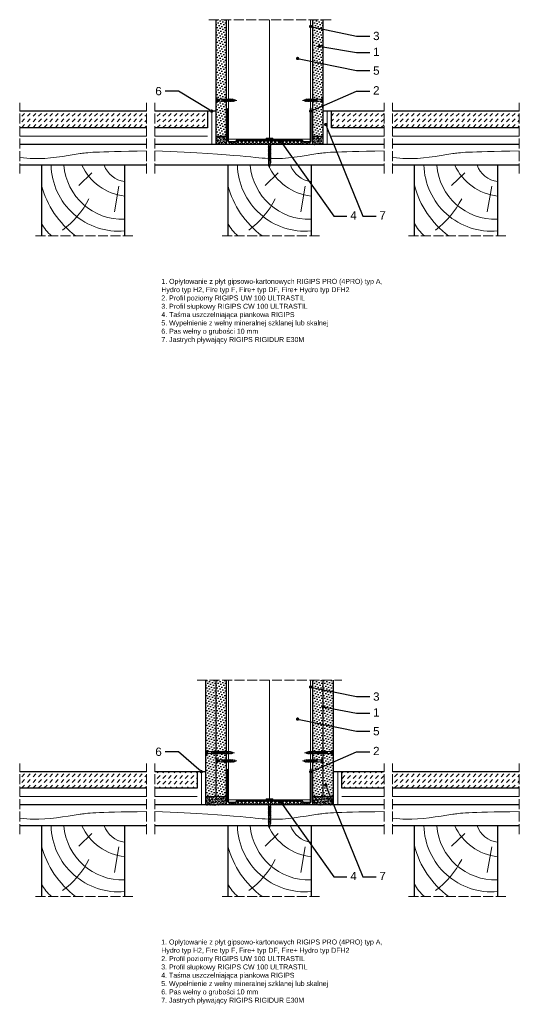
# Model space of a CAD drawing. Header units: millimetres. Extents: x 1324 to 4069, y 379 to 1564.
# Tile 3 of 3: x 3468 to 4069, y 379 to 1564. Entities that reach past the tile are written whole.
import ezdxf
from ezdxf import colors
from ezdxf.entities.mleader import LeaderData, LeaderLine
from ezdxf.math import Vec2, Vec3

# ---------------------------------------------------------------- set-up
doc = ezdxf.new("R2010")
doc.units = ezdxf.units.MM
doc.linetypes.add('ACAD_ISO02W100', pattern=[15, 12, -3])
for name, color, linetype, lineweight in [('_ISOVER WELNA', 7, 'BATTING', 9), ('_RIGIPS AKCESORIA', 7, 'Continuous', 18), ('_RIGIPS G-K', 7, 'Continuous', 25), ('_RIGIPS PROFIL', 7, 'Continuous', 18), ('KRESKOWANIE', 7, 'Continuous', 9), ('OPISY', 7, 'Continuous', 9), ('PRZERYWANA', 7, 'ACAD_ISO02W100', 9)]:
    doc.layers.add(name, color=color, linetype=linetype, lineweight=lineweight)
doc.styles.get("Standard").update_dxf_attribs({"font": 'arial.ttf'})
doc.linetypes.add('BATTING', pattern='A,0.00254,-2.54,[134,ltypeshp.shx,S=2.54,R=0,X=-2.54,Y=0],-5.08,[134,ltypeshp.shx,S=2.54,R=180,X=2.54,Y=0],-2.54', length=10.16254)

# ---------------------------------------------------------------- blocks, each defined once
blk = doc.blocks.new('UW 100 ULTRASTIL')
h = blk.add_hatch()
h.set_pattern_fill('ANSI31', color=256, scale=0.5, style=0)
h.paths.add_polyline_path([(166.8, 2.3), (89.1, 2.3, 0.286951), (88.2, 1.8), (87.9, 1.1, -0.286951), (87, 0.5), (78.8, 0.5, -0.414214), (78.5, 0.8), (78.5, 40), (78, 40), (78, 0.8, 0.414214), (78.8, 0), (87.4, 0, 0.286951), (88.3, 0.6), (88.6, 1.2, -0.286951), (89.5, 1.8), (166.5, 1.8, -0.286951), (167.4, 1.2), (167.7, 0.6, 0.286951), (168.6, 0), (177.2, 0, 0.414214), (178, 0.8), (178, 40), (177.4, 40), (177.4, 0.8, -0.414214), (177.2, 0.5), (168.9, 0.5, -0.286951), (168, 1.1), (167.7, 1.8, 0.286951)])
for p, q in [((78, 0.8), (78, 40)), ((78, 40), (78.5, 40)), ((78.5, 0.8), (78.5, 40)), ((177.4, 0.8), (177.4, 40)), ((178, 40), (177.4, 40)), ((178, 0.8), (178, 40)), ((78.8, 0.5), (87, 0.5)), ((78.8, 0), (87.4, 0)), ((87.9, 1.1), (88.2, 1.8)), ((88.3, 0.6), (88.6, 1.2)), ((89.1, 2.3), (166.8, 2.3)), ((89.5, 1.8), (166.5, 1.8)), ((167.7, 0.6), (167.4, 1.2)), ((168, 1.1), (167.7, 1.8)), ((168.6, 0), (177.2, 0)), ((168.9, 0.5), (177.2, 0.5))]:
    blk.add_line(p, q)
for centre, radius, start, end in [((78.8, 0.8), 0.8, 180, 270), ((78.8, 0.8), 0.25, 180, 270), ((87, 1.6), 1, 270, 334.0435), ((87.4, 1), 1, 270, 334.0435), ((89.1, 1.3), 1, 90, 154.0435), ((89.5, 0.8), 1, 90, 154.0435), ((166.5, 0.8), 1, 25.9565, 90), ((166.8, 1.3), 1, 25.9565, 90), ((168.6, 1), 1, 205.9565, 270), ((168.9, 1.6), 1, 205.9565, 270), ((177.2, 0.8), 0.8, 270, 0), ((177.2, 0.8), 0.25, 270, 0)]:
    blk.add_arc(centre, radius, start, end)
blk = doc.blocks.new('TN 25')
at = {"layer": '_RIGIPS AKCESORIA'}
for p, q in [((0, -0.8), (0, 7.2)), ((0, 7.2), (0.5, 7.2)), ((0.5, 4.8), (0, 4.8)), ((0, 3.5), (1.8, 3.5)), ((0, 2.8), (1.8, 2.8)), ((0.5, 1.6), (0, 1.6)), ((0.5, 7.2), (0.5, 4.8)), ((0.5, -0.8), (0.5, 1.6)), ((1.8, 3.5), (1.8, 4.2)), ((1.8, 2.8), (1.8, 2.2)), ((3, 4.5), (8.5, 4.5)), ((7.5, 2), (3.5, 2)), ((7.1, 4.5), (7.1, 3.2)), ((8, 2), (7.1, 4.5)), ((7.1, 3.2), (7.6, 1.5)), ((7.6, 1.5), (8, 2)), ((9.4, 2), (8, 2)), ((8.5, 4.5), (8.8, 5)), ((9.6, 1.5), (8.5, 4.5)), ((8.8, 5), (9.9, 2)), ((9, 4.5), (10.1, 4.5)), ((9.9, 2), (9.6, 1.5)), ((11, 2), (9.9, 2)), ((10.1, 4.5), (10.4, 5)), ((11.2, 1.5), (10.1, 4.5)), ((10.4, 5), (11.6, 2)), ((10.6, 4.5), (11.7, 4.5)), ((11.6, 2), (11.2, 1.5)), ((12.6, 2), (11.6, 2)), ((11.7, 4.5), (12, 5)), ((12.8, 1.5), (11.7, 4.5)), ((12, 5), (13.1, 2)), ((12.2, 4.5), (13.2, 4.5)), ((13.1, 2), (12.8, 1.5)), ((14.1, 2), (13.1, 2)), ((13.2, 4.5), (13.5, 5)), ((14.3, 1.5), (13.2, 4.5)), ((13.5, 5), (14.7, 2)), ((13.7, 4.5), (14.8, 4.5)), ((14.7, 2), (14.3, 1.5)), ((15.7, 2), (14.7, 2)), ((14.8, 4.5), (15.1, 5)), ((15.9, 1.5), (14.8, 4.5)), ((15.1, 5), (16.3, 2)), ((15.3, 4.5), (16.4, 4.5)), ((16.3, 2), (15.9, 1.5)), ((17.4, 2), (16.3, 2)), ((16.4, 4.5), (16.7, 5)), ((17.6, 1.5), (16.4, 4.5)), ((16.7, 5), (17.9, 2)), ((16.9, 4.5), (18, 4.5)), ((17.9, 2), (17.6, 1.5)), ((18.9, 2), (17.9, 2)), ((18, 4.5), (18.3, 5)), ((19.1, 1.5), (18, 4.5)), ((18.3, 5), (19.5, 2)), ((18.5, 4.5), (19.7, 4.5)), ((19.5, 2), (19.1, 1.5)), ((19.5, 2), (20.6, 2)), ((19.7, 4.5), (20, 5)), ((20.8, 1.5), (19.7, 4.5)), ((20, 5), (21.1, 2)), ((20.2, 4.5), (20.7, 4.5)), ((20.7, 4.5), (22.3, 4)), ((21.1, 2), (20.8, 1.5)), ((21.1, 2), (21.8, 2.1)), ((21.8, 1.8), (21.7, 3.3)), ((21.7, 3.3), (22.1, 2.4)), ((22.1, 2.4), (21.8, 1.8)), ((22.7, 2.4), (22.1, 2.4)), ((22.3, 4), (22.6, 4.4)), ((22.7, 2.4), (22.3, 4)), ((22.6, 4.4), (23, 2.7)), ((22.7, 3.8), (25, 3.2)), ((23, 2.7), (22.7, 2.4)), ((25, 3.2), (23, 2.7)), ((0, -0.8), (0.5, -0.8))]:
    blk.add_line(p, q, dxfattribs=at)
for centre, major_axis, ratio, start_param, end_param in [((3.1, 7.7), (0.17, 3.2), 0.826134, 1.773653, 3.180586), ((0, 0.9), (0, 3.93), 0.848176, -0.720942, -0.151112), ((3.4, -1.6), (0.28, 3.57), 0.832181, 0.035984, 1.430787), ((-2.7, 15.9), (0, 14.8), 0.848176, 3.399396, 3.475072), ((0.6, 4.6), (0, 2.81), 0.848176, 3.475072, 3.862535), ((1.7, 3.2), (0, 0.895), 0.848176, -1.552777, -0.720942), ((1.7, 3.2), (0, 0.895), 0.848176, 3.862535, 4.730408)]:
    blk.add_ellipse(centre, major_axis=major_axis, ratio=ratio, start_param=start_param, end_param=end_param, dxfattribs=at)
blk = doc.blocks.new('TN 35')
at = {"layer": '_RIGIPS AKCESORIA'}
for p, q in [((0, -0.8), (0, 7.2)), ((0, 7.2), (0.5, 7.2)), ((0.5, 4.8), (0, 4.8)), ((0, 3.5), (1.8, 3.5)), ((0, 2.8), (1.8, 2.8)), ((0.5, 1.6), (0, 1.6)), ((0.5, 7.2), (0.5, 4.8)), ((0.5, -0.8), (0.5, 1.6)), ((1.8, 3.5), (1.8, 4.2)), ((1.8, 2.8), (1.8, 2.2)), ((3, 4.5), (8.5, 4.5)), ((7.5, 2), (3.5, 2)), ((7.1, 4.5), (7.1, 3.2)), ((8, 2), (7.1, 4.5)), ((7.1, 3.2), (7.6, 1.5)), ((7.6, 1.5), (8, 2)), ((9.4, 2), (8, 2)), ((8.5, 4.5), (8.8, 5)), ((9.6, 1.5), (8.5, 4.5)), ((8.8, 5), (9.9, 2)), ((9, 4.5), (10.1, 4.5)), ((9.9, 2), (9.6, 1.5)), ((11, 2), (9.9, 2)), ((10.1, 4.5), (10.4, 5)), ((11.2, 1.5), (10.1, 4.5)), ((10.4, 5), (11.6, 2)), ((10.6, 4.5), (11.7, 4.5)), ((11.6, 2), (11.2, 1.5)), ((12.6, 2), (11.6, 2)), ((11.7, 4.5), (12, 5)), ((12.8, 1.5), (11.7, 4.5)), ((12, 5), (13.1, 2)), ((12.2, 4.5), (13.2, 4.5)), ((13.1, 2), (12.8, 1.5)), ((14.1, 2), (13.1, 2)), ((13.2, 4.5), (13.5, 5)), ((14.3, 1.5), (13.2, 4.5)), ((13.5, 5), (14.7, 2)), ((13.7, 4.5), (14.8, 4.5)), ((14.7, 2), (14.3, 1.5)), ((15.7, 2), (14.7, 2)), ((14.8, 4.5), (15.1, 5)), ((15.9, 1.5), (14.8, 4.5)), ((15.1, 5), (16.3, 2)), ((15.3, 4.5), (16.4, 4.5)), ((16.3, 2), (15.9, 1.5)), ((17.4, 2), (16.3, 2)), ((16.4, 4.5), (16.7, 5)), ((17.6, 1.5), (16.4, 4.5)), ((16.7, 5), (17.9, 2)), ((16.9, 4.5), (18, 4.5)), ((17.9, 2), (17.6, 1.5)), ((18.9, 2), (17.8, 2)), ((18, 4.5), (18.3, 5)), ((19.1, 1.5), (18, 4.5)), ((18.3, 5), (19.5, 2)), ((18.5, 4.5), (19.6, 4.5)), ((19.5, 2), (19.1, 1.5)), ((20.5, 2), (19.4, 2)), ((19.6, 4.5), (19.9, 5)), ((20.7, 1.5), (19.6, 4.5)), ((19.9, 5), (21, 2)), ((20.1, 4.5), (21.1, 4.5)), ((21, 2), (20.7, 1.5)), ((22.1, 2), (21, 2)), ((21.1, 4.5), (21.5, 5)), ((22.3, 1.5), (21.1, 4.5)), ((21.5, 5), (22.6, 2)), ((21.7, 4.5), (22.7, 4.5)), ((22.6, 2), (22.3, 1.5)), ((23.7, 2), (22.6, 2)), ((22.7, 4.5), (23, 5)), ((23.9, 1.5), (22.7, 4.5)), ((23, 5), (24.2, 2)), ((23.2, 4.5), (24.3, 4.5)), ((24.2, 2), (23.9, 1.5)), ((25.2, 2), (24.1, 2)), ((24.3, 4.5), (24.6, 5)), ((25.4, 1.5), (24.3, 4.5)), ((24.6, 5), (25.8, 2)), ((24.8, 4.5), (25.9, 4.5)), ((25.8, 2), (25.4, 1.5)), ((26.8, 2), (25.7, 2)), ((25.9, 4.5), (26.2, 5)), ((27, 1.5), (25.9, 4.5)), ((26.2, 5), (27.3, 2)), ((26.4, 4.5), (27.4, 4.5)), ((27.3, 2), (27, 1.5)), ((28.4, 2), (27.3, 2)), ((27.4, 4.5), (27.8, 5)), ((28.6, 1.5), (27.4, 4.5)), ((27.8, 5), (28.9, 2)), ((28, 4.5), (29.1, 4.5)), ((28.9, 2), (28.6, 1.5)), ((28.9, 2), (30.1, 2)), ((29.1, 4.5), (29.4, 5)), ((30.3, 1.5), (29.1, 4.5)), ((29.4, 5), (30.6, 2)), ((29.7, 4.5), (30.1, 4.5)), ((30.1, 4.5), (31.7, 4)), ((30.6, 2), (30.3, 1.5)), ((30.6, 2), (31.3, 2.1)), ((31.3, 1.8), (31.1, 3.3)), ((31.1, 3.3), (31.6, 2.4)), ((31.6, 2.4), (31.3, 1.8)), ((32.1, 2.4), (31.6, 2.4)), ((31.7, 4), (32, 4.4)), ((32.1, 2.4), (31.7, 4)), ((32, 4.4), (32.5, 2.7)), ((32.5, 2.7), (32.1, 2.4)), ((32.2, 3.8), (35, 3.2)), ((35, 3.2), (32.5, 2.7)), ((0, -0.8), (0.5, -0.8))]:
    blk.add_line(p, q, dxfattribs=at)
for centre, major_axis, ratio, start_param, end_param in [((3.1, 7.7), (0.17, 3.2), 0.826134, 1.773653, 3.180586), ((0, 0.9), (0, 3.93), 0.848176, -0.720942, -0.151112), ((3.4, -1.6), (0.28, 3.57), 0.832181, 0.035984, 1.430787), ((-2.7, 15.9), (0, 14.8), 0.848176, 3.399396, 3.475072), ((0.6, 4.6), (0, 2.81), 0.848176, 3.475072, 3.862535), ((1.7, 3.2), (0, 0.895), 0.848176, -1.552777, -0.720942), ((1.7, 3.2), (0, 0.895), 0.848176, 3.862535, 4.730408)]:
    blk.add_ellipse(centre, major_axis=major_axis, ratio=ratio, start_param=start_param, end_param=end_param, dxfattribs=at)
blk = doc.blocks.new('drew kres')
at = {"layer": 'KRESKOWANIE'}
for p, q in [((2017.1, 418.9), (2001.3, 403.8)), ((2049.6, 403), (2044.3, 372.2))]:
    blk.add_line(p, q, dxfattribs=at)
for centre, radius, start, end in [((2049.6, 430.4), 81.6, 181.4719, 274.904), ((2053.9, 433.9), 70.7, 184.4672, 272.1435), ((2064, 455.7), 65, 204.8961, 263.4825), ((2059.8, 437.9), 29.4, 198.9536, 263.6559), ((2063.5, 432), 110.5, 194.5935, 233.3849), ((1921.6, 433), 102.3, 306.0245, 333.8719), ((1998.3, 380.1), 47.2, 207.8359, 231.0916)]:
    blk.add_arc(centre, radius, start, end, dxfattribs=at)
blk = doc.blocks.new('_Dot')
at = {"color": 0, "linetype": 'ByBlock', "lineweight": -2}
blk.add_line((-0.5, 0), (-1, 0), dxfattribs=at)
at = {"color": 0, "linetype": 'ByBlock', "const_width": 0.5}
blk.add_lwpolyline([(-0.25, 0, 1), (0.25, 0, 1)], format="xyb", close=True, dxfattribs=at)

msp = doc.modelspace()

# ---------------------------------------------------------------- hatches: boundary and pattern name
at = {"layer": '_RIGIPS G-K'}
h = msp.add_hatch(dxfattribs=at)
h.set_pattern_fill('DOTS', color=256, scale=2, angle=45, style=0)
h.set_pattern_definition([(45, (2117.4086, -20), (-1.122532, 3.367596), [0, -3.175])])
h.paths.add_polyline_path([(3716.7, 1564.1), (3704.2, 1564.1), (3704.2, 1424.1), (3716.7, 1424.1)])
h = msp.add_hatch(dxfattribs=at)
h.set_pattern_fill('DOTS', color=256, scale=2, angle=45, style=0)
h.set_pattern_definition([(45, (2170.4086, -20), (-1.122532, 3.367596), [0, -3.175])])
h.paths.add_polyline_path([(3833.2, 1564.1), (3820.7, 1564.1), (3820.7, 1424.1), (3833.2, 1424.1)])
h = msp.add_hatch(dxfattribs=at)
h.set_pattern_fill('AR-SAND', color=256, scale=0.05, style=0)
h.set_pattern_definition([(37.5, (2117.4086, -20), (-0.0800016, 2.4470662), [0, -1.9304, 0, -2.159, 0, -2.06375]), (7.5, (2117.4086, -20), (2.2476164, 3.5841255), [0, -1.0414, 0, -1.7399, 0, -0.66675]), (327.5, (2115.8465, -20), (3.9549619, 0.007186), [0, -0.635, 0, -2.286, 0, -2.9845]), (317.5, (2115.8465, -20), (3.817782, 1.1146466), [0, -0.3175, 0, -1.4986, 0, -1.7145])])
h.paths.add_polyline_path([(3716.7, 1424.1), (3704.2, 1424.1), (3704.2, 1414.1), (3716.7, 1414.1)])
h = msp.add_hatch(dxfattribs=at)
h.set_pattern_fill('AR-SAND', color=256, scale=0.05, style=0)
h.set_pattern_definition([(37.5, (2170.4086, -20), (-0.0800016, 2.4470662), [0, -1.9304, 0, -2.159, 0, -2.06375]), (7.5, (2170.4086, -20), (2.2476164, 3.5841255), [0, -1.0414, 0, -1.7399, 0, -0.66675]), (327.5, (2168.8465, -20), (3.9549619, 0.007186), [0, -0.635, 0, -2.286, 0, -2.9845]), (317.5, (2168.8465, -20), (3.817782, 1.1146466), [0, -0.3175, 0, -1.4986, 0, -1.7145])])
h.paths.add_polyline_path([(3833.2, 1424.1), (3820.7, 1424.1), (3820.7, 1414.1), (3833.2, 1414.1)])
h = msp.add_hatch(dxfattribs=at)
h.set_pattern_fill('DOTS', color=256, scale=2, angle=45, style=0)
h.set_pattern_definition([(45, (2104.9086, -814.8717), (-1.122532, 3.367596), [0, -3.175])])
h.paths.add_polyline_path([(3704.2, 769.3), (3691.7, 769.3), (3691.7, 629.3), (3704.2, 629.3)])
h = msp.add_hatch(dxfattribs=at)
h.set_pattern_fill('DOTS', color=256, scale=2, angle=45, style=0)
h.set_pattern_definition([(45, (2117.4086, -814.8717), (-1.122532, 3.367596), [0, -3.175])])
h.paths.add_polyline_path([(3716.7, 769.3), (3704.2, 769.3), (3704.2, 629.3), (3716.7, 629.3)])
h = msp.add_hatch(dxfattribs=at)
h.set_pattern_fill('DOTS', color=256, scale=2, angle=45, style=0)
h.set_pattern_definition([(45, (2170.4086, -814.8717), (-1.122532, 3.367596), [0, -3.175])])
h.paths.add_polyline_path([(3833.2, 769.3), (3820.7, 769.3), (3820.7, 629.3), (3833.2, 629.3)])
h = msp.add_hatch(dxfattribs=at)
h.set_pattern_fill('DOTS', color=256, scale=2, angle=45, style=0)
h.set_pattern_definition([(45, (2182.9086, -814.8717), (-1.122532, 3.367596), [0, -3.175])])
h.paths.add_polyline_path([(3845.7, 769.3), (3833.2, 769.3), (3833.2, 629.3), (3845.7, 629.3)])
h = msp.add_hatch(dxfattribs=at)
h.set_pattern_fill('AR-SAND', color=256, scale=0.05, style=0)
h.set_pattern_definition([(37.5, (1490.4086, -506.8108), (-0.0800016, 2.4470662), [0, -1.9304, 0, -2.159, 0, -2.06375]), (7.5, (1490.4086, -506.8108), (2.2476164, 3.5841255), [0, -1.0414, 0, -1.7399, 0, -0.66675]), (327.5, (1488.8465, -506.8108), (3.9549619, 0.007186), [0, -0.635, 0, -2.286, 0, -2.9845]), (317.5, (1488.8465, -506.8108), (3.8177823, 1.1146466), [0, -0.3175, 0, -1.4986, 0, -1.7145])])
h.paths.add_polyline_path([(3716.7, 629.3), (3691.7, 629.3), (3691.7, 619.3), (3716.7, 619.3)])
h = msp.add_hatch(dxfattribs=at)
h.set_pattern_fill('AR-SAND', color=256, scale=0.05, style=0)
h.set_pattern_definition([(37.5, (1493.4086, -506.8108), (-0.0800016, 2.4470662), [0, -1.9304, 0, -2.159, 0, -2.06375]), (7.5, (1493.4086, -506.8108), (2.2476164, 3.5841255), [0, -1.0414, 0, -1.7399, 0, -0.66675]), (327.5, (1491.8465, -506.8108), (3.9549619, 0.007186), [0, -0.635, 0, -2.286, 0, -2.9845]), (317.5, (1491.8465, -506.8108), (3.8177823, 1.1146466), [0, -0.3175, 0, -1.4986, 0, -1.7145])])
h.paths.add_polyline_path([(3845.7, 629.3), (3820.7, 629.3), (3820.7, 619.3), (3845.7, 619.3)])
at = {"layer": 'KRESKOWANIE'}
h = msp.add_hatch(dxfattribs=at)
h.set_pattern_fill('DASH', color=256, scale=1.5, angle=45, style=0)
h.set_pattern_definition([(45, (2143.9086, 9e-13), (4e-16, 6.735192), [4.7625, -4.7625])])
h.paths.add_polyline_path([(3620.7, 1454.1), (3468.2, 1454.1), (3468.2, 1434.1), (3620.7, 1434.1)])
h = msp.add_hatch(dxfattribs=at)
h.set_pattern_fill('DASH', color=256, scale=1.5, angle=45, style=0)
h.set_pattern_definition([(45, (1491.9086, 20), (4e-16, 6.735192), [4.7625, -4.7625])])
h.paths.add_polyline_path([(3694.2, 1434.1), (3694.2, 1454.1), (3630.7, 1454.1), (3630.7, 1434.1)])
h.paths.add_polyline_path([(3843.2, 1454.1), (3843.2, 1434.1), (3906.7, 1434.1), (3906.7, 1454.1)])
h = msp.add_hatch(dxfattribs=at)
h.set_pattern_fill('DASH', color=256, scale=1.5, angle=45, style=0)
h.set_pattern_definition([(45, (2592.3924, 9e-13), (4e-16, 6.735192), [4.7625, -4.7625])])
h.paths.add_polyline_path([(4069.2, 1454.1), (3916.7, 1454.1), (3916.7, 1434.1), (4069.2, 1434.1)])
h = msp.add_hatch(dxfattribs=at)
h.set_pattern_fill('ANSI37', color=256, angle=90, style=0)
h.set_pattern_definition([(135, (1817.9086, -20), (-2.245064, -2.245064), []), (225, (1817.9086, -20), (2.245064, -2.245064), [])])
h.paths.add_polyline_path([(3808.4, 1417.7), (3808.1, 1418.4, 0.286951), (3807.2, 1418.9), (3730.2, 1418.9, 0.286951), (3729.3, 1418.4), (3729, 1417.7, -0.286951), (3728.1, 1417.1), (3720.1, 1417.1), (3720.1, 1414.1), (3817.3, 1414.1), (3817.3, 1417.1), (3809.3, 1417.1, -0.286951)])
h = msp.add_hatch(dxfattribs=at)
h.set_pattern_fill('DASH', color=256, scale=1.5, angle=45, style=0)
h.set_pattern_definition([(45, (2143.9086, -794.8717), (4e-16, 6.735192), [4.7625, -4.7625])])
h.paths.add_polyline_path([(3620.7, 659.3), (3468.2, 659.3), (3468.2, 639.3), (3620.7, 639.3)])
h = msp.add_hatch(dxfattribs=at)
h.set_pattern_fill('DASH', color=256, scale=1.5, angle=45, style=0)
h.set_pattern_definition([(45, (1491.9086, -466.811), (4e-16, 6.735192), [4.7625, -4.7625])])
h.paths.add_polyline_path([(3855.7, 659.3), (3855.7, 639.3), (3906.7, 639.3), (3906.7, 659.3)])
h.paths.add_polyline_path([(3681.7, 639.3), (3681.7, 659.3), (3630.7, 659.3), (3630.7, 639.3)])
h = msp.add_hatch(dxfattribs=at)
h.set_pattern_fill('DASH', color=256, scale=1.5, angle=45, style=0)
h.set_pattern_definition([(45, (2592.3924, -794.8717), (4e-16, 6.735192), [4.7625, -4.7625])])
h.paths.add_polyline_path([(4069.2, 659.3), (3916.7, 659.3), (3916.7, 639.3), (4069.2, 639.3)])
h = msp.add_hatch(dxfattribs=at)
h.set_pattern_fill('ANSI37', color=256, angle=90, style=0)
h.set_pattern_definition([(135, (1817.9086, -814.8717), (-2.245064, -2.245064), []), (225, (1817.9086, -814.8717), (2.245064, -2.245064), [])])
h.paths.add_polyline_path([(3808.4, 622.8), (3808.1, 623.5, 0.286951), (3807.2, 624.1), (3730.2, 624.1, 0.286951), (3729.3, 623.5), (3729, 622.8, -0.286951), (3728.1, 622.3), (3720.1, 622.3), (3720.1, 619.3), (3817.3, 619.3), (3817.3, 622.3), (3809.3, 622.3, -0.286951)])

# ---------------------------------------------------------------- linework, layer by layer
for p, q in [((3620.7, 1454.1), (3468.2, 1454.1)), ((3704.2, 1454.1), (3630.7, 1454.1)), ((3694.2, 1454.1), (3694.2, 1434.1)), ((3906.7, 1454.1), (3833.2, 1454.1)), ((3843.2, 1434.1), (3843.2, 1454.1)), ((4069.2, 1454.1), (3916.7, 1454.1)), ((3620.7, 1434.1), (3468.2, 1434.1)), ((3694.2, 1434.1), (3630.7, 1434.1)), ((3906.7, 1434.1), (3843.2, 1434.1)), ((4069.2, 1434.1), (3916.7, 1434.1)), ((3620.7, 1414.1), (3468.2, 1414.1)), ((3906.7, 1414.1), (3630.7, 1414.1)), ((4069.2, 1414.1), (3916.7, 1414.1)), ((3620.7, 1389.1), (3468.2, 1389.1)), ((3494.4, 1389.1), (3494.4, 1304.1)), ((3594.4, 1389.1), (3594.4, 1304.1)), ((3906.7, 1389.1), (3630.7, 1389.1)), ((3718.7, 1389.1), (3718.7, 1304.1)), ((3818.7, 1389.1), (3818.7, 1304.1)), ((4069.2, 1389.1), (3916.7, 1389.1)), ((3942.9, 1389.1), (3942.9, 1304.1)), ((4042.9, 1389.1), (4042.9, 1304.1)), ((3620.7, 659.3), (3468.2, 659.3)), ((3691.7, 659.3), (3630.7, 659.3)), ((3681.7, 659.3), (3681.7, 639.3)), ((3906.7, 659.3), (3845.7, 659.3)), ((3855.7, 639.3), (3855.7, 659.3)), ((4069.2, 659.3), (3916.7, 659.3)), ((3620.7, 639.3), (3468.2, 639.3)), ((3681.7, 639.3), (3630.7, 639.3)), ((3906.7, 639.3), (3855.7, 639.3)), ((4069.2, 639.3), (3916.7, 639.3)), ((3620.7, 619.3), (3468.2, 619.3)), ((3906.7, 619.3), (3630.7, 619.3)), ((4069.2, 619.3), (3916.7, 619.3)), ((3620.7, 594.3), (3468.2, 594.3)), ((3494.4, 594.3), (3494.4, 509.3)), ((3594.4, 594.3), (3594.4, 509.3)), ((3906.7, 594.3), (3630.7, 594.3)), ((3718.7, 594.3), (3718.7, 509.3)), ((3818.7, 594.3), (3818.7, 509.3)), ((4069.2, 594.3), (3916.7, 594.3)), ((3942.9, 594.3), (3942.9, 509.3)), ((4042.9, 594.3), (4042.9, 509.3))]:
    msp.add_line(p, q)
at = {"layer": '_ISOVER WELNA', "ltscale": 4.8}
for p, q in [((3768.7, 1564.1), (3768.7, 1419.5)), ((3768.7, 769.3), (3768.7, 624.6))]:
    msp.add_line(p, q, dxfattribs=at)
at = {"layer": '_ISOVER WELNA', "ltscale": 0.49}
for p, q in [((3699.2, 1454.1), (3699.2, 1414.1)), ((3838.2, 1454.1), (3838.2, 1414.1)), ((3686.7, 659.3), (3686.7, 619.3)), ((3850.7, 659.3), (3850.7, 619.3))]:
    msp.add_line(p, q, dxfattribs=at)
at = {"layer": '_ISOVER WELNA', "ltscale": 0.95}
for p, q in [((3468.2, 1424.1), (3620.7, 1424.1)), ((3630.7, 1424.1), (3694.2, 1424.1)), ((3843.2, 1424.1), (3906.7, 1424.1)), ((3916.7, 1424.1), (4069.2, 1424.1)), ((3468.2, 629.3), (3620.7, 629.3)), ((3630.7, 629.3), (3681.7, 629.3)), ((3855.7, 629.3), (3906.7, 629.3)), ((3916.7, 629.3), (4069.2, 629.3))]:
    msp.add_line(p, q, dxfattribs=at)
at = {"layer": '_RIGIPS G-K'}
for p, q in [((3704.2, 1564.1), (3704.2, 1414.1)), ((3716.7, 1564.1), (3716.7, 1414.1)), ((3820.7, 1414.1), (3820.7, 1564.1)), ((3833.2, 1414.1), (3833.2, 1564.1)), ((3704.2, 1424.1), (3716.7, 1424.1)), ((3820.7, 1424.1), (3833.2, 1424.1)), ((3691.7, 769.3), (3691.7, 619.3)), ((3704.2, 769.3), (3704.2, 629.3)), ((3716.7, 769.3), (3716.7, 619.3)), ((3820.7, 619.3), (3820.7, 769.3)), ((3833.2, 629.3), (3833.2, 769.3)), ((3845.7, 619.3), (3845.7, 769.3)), ((3691.7, 629.3), (3716.7, 629.3)), ((3820.7, 629.3), (3845.7, 629.3))]:
    msp.add_line(p, q, dxfattribs=at)
at = {"layer": '_RIGIPS PROFIL', "lineweight": 9}
for p, q in [((3719.3, 1564.1), (3719.3, 1420.5)), ((3818.1, 1564.1), (3818.1, 1420.5)), ((3818.1, 1420.5), (3719.3, 1420.5)), ((3719.3, 769.3), (3719.3, 625.6)), ((3818.1, 769.3), (3818.1, 625.6)), ((3818.1, 625.6), (3719.3, 625.6))]:
    msp.add_line(p, q, dxfattribs=at)
at = {"layer": 'KRESKOWANIE'}
for p, q in [((3720.1, 1417.1), (3720.1, 1414.1)), ((3817.3, 1417.1), (3817.3, 1414.1)), ((3720.1, 622.3), (3720.1, 619.3)), ((3817.3, 622.3), (3817.3, 619.3))]:
    msp.add_line(p, q, dxfattribs=at)
for points, knots in [([(3468.2, 1398.2), (3474.7, 1397.6), (3498.2, 1395.4), (3530, 1401.8), (3556.9, 1405.3), (3620.7, 1406.2)], [44.764065, 44.764065, 44.764065, 44.764065, 59.146745, 116.016123, 140.325128, 140.325128, 140.325128, 140.325128]), ([(3630.7, 1406.5), (3735.8, 1401.8), (3771.5, 1392.9), (3816, 1401.8), (3842.9, 1405.3), (3906.7, 1406.2)], [6.686545, 6.686545, 6.686545, 6.686545, 59.146745, 116.016123, 140.325128, 140.325128, 140.325128, 140.325128]), ([(3916.7, 1398.2), (3923.2, 1397.6), (3946.6, 1395.4), (3978.5, 1401.8), (4005.3, 1405.3), (4069.2, 1406.2)], [44.764065, 44.764065, 44.764065, 44.764065, 59.146745, 116.016123, 140.325128, 140.325128, 140.325128, 140.325128]), ([(3468.2, 603.3), (3474.7, 602.7), (3498.2, 600.6), (3530, 606.9), (3556.9, 610.4), (3620.7, 611.4)], [44.764065, 44.764065, 44.764065, 44.764065, 59.146745, 116.016123, 140.325128, 140.325128, 140.325128, 140.325128]), ([(3630.7, 611.6), (3735.8, 606.9), (3771.5, 598), (3816, 606.9), (3842.9, 610.4), (3906.7, 611.4)], [6.686545, 6.686545, 6.686545, 6.686545, 59.146745, 116.016123, 140.325128, 140.325128, 140.325128, 140.325128]), ([(3916.7, 603.3), (3923.2, 602.7), (3946.6, 600.6), (3978.5, 606.9), (4005.3, 610.4), (4069.2, 611.4)], [44.764065, 44.764065, 44.764065, 44.764065, 59.146745, 116.016123, 140.325128, 140.325128, 140.325128, 140.325128])]:
    msp.add_open_spline(points, degree=3, knots=knots, dxfattribs=at)
at = {"layer": 'PRZERYWANA'}
for p, q in [((3695.7, 1564.1), (3844.7, 1564.1)), ((3468.2, 1379.1), (3468.2, 1464.1)), ((3620.7, 1379.1), (3620.7, 1464.1)), ((3630.7, 1379.1), (3630.7, 1464.1)), ((3906.7, 1379.1), (3906.7, 1464.1)), ((3906.7, 1379.1), (3906.7, 1464.1)), ((3916.7, 1379.1), (3916.7, 1464.1)), ((4069.2, 1379.1), (4069.2, 1464.1)), ((4069.2, 1379.1), (4069.2, 1464.1)), ((3604.4, 1304.1), (3484.4, 1304.1)), ((3828.7, 1304.1), (3708.7, 1304.1)), ((4052.9, 1304.1), (3932.9, 1304.1)), ((3681.7, 769.3), (3855.7, 769.3)), ((3468.2, 584.3), (3468.2, 669.3)), ((3620.7, 584.3), (3620.7, 669.3)), ((3630.7, 584.3), (3630.7, 669.3)), ((3906.7, 584.3), (3906.7, 669.3)), ((3916.7, 584.3), (3916.7, 669.3)), ((4069.2, 584.3), (4069.2, 669.3)), ((3604.4, 509.3), (3484.4, 509.3)), ((3828.7, 509.3), (3708.7, 509.3)), ((4052.9, 509.3), (3932.9, 509.3))]:
    msp.add_line(p, q, dxfattribs=at)

# ---------------------------------------------------------------- block references
for p in [(3640.7, 1417.1), (3640.7, 622.3)]:
    msp.add_blockref('UW 100 ULTRASTIL', p)
at = {"layer": '_RIGIPS AKCESORIA'}
for name, p in [('TN 25', (3704.2, 1463.9)), ('TN 35', (3691.7, 679)), ('TN 25', (3704.2, 669))]:
    msp.add_blockref(name, p, dxfattribs=at)
at = {"layer": '_RIGIPS AKCESORIA', "xscale": -1}
for name, p in [('TN 25', (3833.2, 1463.9)), ('TN 25', (3833.2, 669)), ('TN 35', (3845.7, 679))]:
    msp.add_blockref(name, p, dxfattribs=at)
at = {"layer": '_RIGIPS AKCESORIA', "rotation": 270}
for p in [(3765.5, 1421.5), (3765.5, 626.6)]:
    msp.add_blockref('TN 35', p, dxfattribs=at)
at = {"layer": 'KRESKOWANIE'}
for p in [(1537.9, 960.8), (1762.1, 960.8), (1986.4, 960.8), (1537.9, 165.9), (1762.1, 165.9), (1986.4, 165.9)]:
    msp.add_blockref('drew kres', p, dxfattribs=at)

# ---------------------------------------------------------------- texts
at = {"char_height": 6, "attachment_point": 1}
for insert, width in [((3638.6, 1252.3), 269.72), ((3638.5, 457.4), 269.741)]:
    msp.add_mtext('1. Opłytowanie z płyt gipsowo-kartonowych RIGIPS PRO (4PRO) typ A, Hydro typ H2, Fire typ F, Fire+ typ DF, Fire+ Hydro typ DFH2\\P2. Profil poziomy RIGIPS UW 100 ULTRASTIL\\P3. Profil słupkowy RIGIPS CW 100 ULTRASTIL\\P4. Taśma uszczelniająca piankowa RIGIPS\\P5. Wypełnienie z wełny mineralnej szklanej lub skalnej\\P6. Pas wełny o grubości 10 mm\\P7. Jastrych pływający RIGIPS RIGIDUR E30M', dxfattribs=dict(at, insert=insert, width=width))

# ---------------------------------------------------------------- leaders
at = {"layer": 'OPISY'}
ml = msp.add_multileader_mtext('Standard', dxfattribs=at)
ml.set_content('3', color=256)
ml.set_leader_properties()
ml.set_arrow_properties(name='DOT')
ml.build(insert=Vec2(0, 0))
ctx = ml.context
ctx.base_point, ctx.char_height, ctx.landing_gap_size, ctx.plane_origin = Vec3(3889.3, 1544.5), 10, 4, Vec3(3696.7, 1688.2)
notes = []
notes.append((ctx, [(0, (1, 1, 0), (3873.3, 1544.5), (1, 0), 16, [(0, [(3818.1, 1556)], 0, [])])]))
ctx.mtext.insert, ctx.mtext.flow_direction = Vec3(3893.3, 1549.6), 5
ml = msp.add_multileader_mtext('Standard', dxfattribs=at)
ml.set_content('1', color=256)
ml.set_leader_properties()
ml.set_arrow_properties(name='DOT')
ml.build(insert=Vec2(0, 0))
ctx = ml.context
ctx.base_point, ctx.char_height, ctx.landing_gap_size, ctx.plane_origin = Vec3(3889.3, 1524.5), 10, 4, Vec3(3696.7, 1668.2)
notes.append((ctx, [(0, (1, 1, 0), (3873.3, 1524.5), (1, 0), 16, [(0, [(3828.7, 1532.1)], 0, [])])]))
ctx.mtext.insert, ctx.mtext.flow_direction = Vec3(3893.3, 1530.5), 5
ml = msp.add_multileader_mtext('Standard', dxfattribs=at)
ml.set_content('5', color=256)
ml.set_leader_properties()
ml.set_arrow_properties(name='DOT')
ml.build(insert=Vec2(0, 0))
ctx = ml.context
ctx.base_point, ctx.char_height, ctx.landing_gap_size, ctx.plane_origin = Vec3(3889.3, 1502.8), 10, 4, Vec3(3696.7, 1646.5)
notes.append((ctx, [(0, (1, 1, 0), (3873.3, 1502.8), (1, 0), 16, [(0, [(3802.5, 1517.5)], 0, [])])]))
ctx.mtext.insert, ctx.mtext.flow_direction = Vec3(3893.3, 1507.9), 5
ml = msp.add_multileader_mtext('Standard', dxfattribs=at)
ml.set_content('6', color=256)
ml.set_leader_properties()
ml.set_arrow_properties(name='DOT')
ml.build(insert=Vec2(0, 0))
ctx = ml.context
ctx.base_point, ctx.char_height, ctx.landing_gap_size, ctx.plane_origin = Vec3(3628.5, 1478.1), 10, 4, Vec3(3835.7, 1621.8)
ctx.text_align_type = 2
notes.append((ctx, [(0, (1, 1, 0), (3659.1, 1478.1), (-1, 0), 16, [(0, [(3699.2, 1454.1)], 0, [])])]))
ctx.mtext.insert, ctx.mtext.alignment, ctx.mtext.flow_direction = Vec3(3639.1, 1483.2), 3, 5
ml = msp.add_multileader_mtext('Standard', dxfattribs=at)
ml.set_content('2', color=256)
ml.set_leader_properties()
ml.set_arrow_properties(name='DOT')
ml.build(insert=Vec2(0, 0))
ctx = ml.context
ctx.base_point, ctx.char_height, ctx.landing_gap_size, ctx.plane_origin = Vec3(3889.3, 1478.1), 10, 4, Vec3(3696.7, 1621.8)
notes.append((ctx, [(0, (1, 1, 0), (3873.3, 1478.1), (1, 0), 16, [(0, [(3818.2, 1454.1)], 0, [])])]))
ctx.mtext.insert, ctx.mtext.flow_direction = Vec3(3893.3, 1484.1), 5
ml = msp.add_multileader_mtext('Standard', dxfattribs=at)
ml.set_content('7', color=256)
ml.set_leader_properties()
ml.set_arrow_properties(name='DOT')
ml.build(insert=Vec2(0, 0))
ctx = ml.context
ctx.base_point, ctx.char_height, ctx.landing_gap_size, ctx.plane_origin = Vec3(3896.8, 1327.7), 10, 4, Vec3(3704.2, 1471.4)
notes.append((ctx, [(0, (1, 1, 0), (3880.8, 1327.7), (1, 0), 16, [(0, [(3836.3, 1438)], 0, [])])]))
ctx.mtext.insert, ctx.mtext.flow_direction = Vec3(3900.8, 1333.7), 5
ml = msp.add_multileader_mtext('Standard', dxfattribs=at)
ml.set_content('4', color=256)
ml.set_leader_properties()
ml.set_arrow_properties(name='DOT')
ml.build(insert=Vec2(0, 0))
ctx = ml.context
ctx.base_point, ctx.char_height, ctx.landing_gap_size, ctx.plane_origin = Vec3(3861.9, 1327.7), 10, 4, Vec3(3669.3, 1471.4)
notes.append((ctx, [(0, (1, 1, 0), (3845.9, 1327.7), (1, 0), 16, [(0, [(3782.2, 1417.9)], 0, [])])]))
ctx.mtext.insert, ctx.mtext.flow_direction = Vec3(3865.9, 1333.7), 5
ml = msp.add_multileader_mtext('Standard', dxfattribs=at)
ml.set_content('3', color=256)
ml.set_leader_properties()
ml.set_arrow_properties(name='DOT')
ml.build(insert=Vec2(0, 0))
ctx = ml.context
ctx.base_point, ctx.char_height, ctx.landing_gap_size, ctx.plane_origin = Vec3(3889.3, 749.6), 10, 4, Vec3(3696.7, 893.3)
notes.append((ctx, [(0, (1, 1, 0), (3873.3, 749.6), (1, 0), 16, [(0, [(3818.1, 761.2)], 0, [])])]))
ctx.mtext.insert, ctx.mtext.flow_direction = Vec3(3893.3, 754.7), 5
ml = msp.add_multileader_mtext('Standard', dxfattribs=at)
ml.set_content('1', color=256)
ml.set_leader_properties()
ml.set_arrow_properties(name='DOT')
ml.build(insert=Vec2(0, 0))
ctx = ml.context
ctx.base_point, ctx.char_height, ctx.landing_gap_size, ctx.plane_origin = Vec3(3889.3, 729.7), 10, 4, Vec3(3696.7, 873.3)
notes.append((ctx, [(0, (1, 1, 0), (3873.3, 729.7), (1, 0), 16, [(0, [(3833.2, 737.2)], 0, [])])]))
ctx.mtext.insert, ctx.mtext.flow_direction = Vec3(3893.3, 735.7), 5
ml = msp.add_multileader_mtext('Standard', dxfattribs=at)
ml.set_content('5', color=256)
ml.set_leader_properties()
ml.set_arrow_properties(name='DOT')
ml.build(insert=Vec2(0, 0))
ctx = ml.context
ctx.base_point, ctx.char_height, ctx.landing_gap_size, ctx.plane_origin = Vec3(3889.3, 708), 10, 4, Vec3(3696.7, 851.6)
notes.append((ctx, [(0, (1, 1, 0), (3873.3, 708), (1, 0), 16, [(0, [(3802.5, 722.6)], 0, [])])]))
ctx.mtext.insert, ctx.mtext.flow_direction = Vec3(3893.3, 713.1), 5
ml = msp.add_multileader_mtext('Standard', dxfattribs=at)
ml.set_content('6', color=256)
ml.set_leader_properties()
ml.set_arrow_properties(name='DOT')
ml.build(insert=Vec2(0, 0))
ctx = ml.context
ctx.base_point, ctx.char_height, ctx.landing_gap_size, ctx.plane_origin = Vec3(3628.5, 683.2), 10, 4, Vec3(3835.7, 826.9)
ctx.text_align_type = 2
notes.append((ctx, [(0, (1, 1, 0), (3659.1, 683.2), (-1, 0), 16, [(0, [(3686.7, 659.3)], 0, [])])]))
ctx.mtext.insert, ctx.mtext.alignment, ctx.mtext.flow_direction = Vec3(3639.1, 688.3), 3, 5
ml = msp.add_multileader_mtext('Standard', dxfattribs=at)
ml.set_content('2', color=256)
ml.set_leader_properties()
ml.set_arrow_properties(name='DOT')
ml.build(insert=Vec2(0, 0))
ctx = ml.context
ctx.base_point, ctx.char_height, ctx.landing_gap_size, ctx.plane_origin = Vec3(3889.3, 683.2), 10, 4, Vec3(3696.7, 826.9)
notes.append((ctx, [(0, (1, 1, 0), (3873.3, 683.2), (1, 0), 16, [(0, [(3818.2, 659.3)], 0, [])])]))
ctx.mtext.insert, ctx.mtext.flow_direction = Vec3(3893.3, 689.2), 5
ml = msp.add_multileader_mtext('Standard', dxfattribs=at)
ml.set_content('7', color=256)
ml.set_leader_properties()
ml.set_arrow_properties(name='DOT')
ml.build(insert=Vec2(0, 0))
ctx = ml.context
ctx.base_point, ctx.char_height, ctx.landing_gap_size, ctx.plane_origin = Vec3(3896.8, 532.8), 10, 4, Vec3(3704.2, 676.5)
notes.append((ctx, [(0, (1, 1, 0), (3880.8, 532.8), (1, 0), 16, [(0, [(3836.3, 643.1)], 0, [])])]))
ctx.mtext.insert, ctx.mtext.flow_direction = Vec3(3900.8, 538.8), 5
ml = msp.add_multileader_mtext('Standard', dxfattribs=at)
ml.set_content('4', color=256)
ml.set_leader_properties()
ml.set_arrow_properties(name='DOT')
ml.build(insert=Vec2(0, 0))
ctx = ml.context
ctx.base_point, ctx.char_height, ctx.landing_gap_size, ctx.plane_origin = Vec3(3861.9, 532.8), 10, 4, Vec3(3669.3, 676.5)
notes.append((ctx, [(0, (1, 1, 0), (3845.9, 532.8), (1, 0), 16, [(0, [(3782.2, 623.1)], 0, [])])]))
ctx.mtext.insert, ctx.mtext.flow_direction = Vec3(3865.9, 538.8), 5
for ctx, leaders in notes:
    for number, flags, end, landing, length, lines in leaders:
        leader = LeaderData()
        leader.index, (leader.has_last_leader_line, leader.has_dogleg_vector, leader.attachment_direction) = number, flags
        leader.last_leader_point, leader.dogleg_vector, leader.dogleg_length = Vec3(end), Vec3(landing), length
        for number, points, colour, breaks in lines:
            line = LeaderLine()
            line.index, line.vertices, line.color, line.breaks = number, Vec3.list(points), colors.encode_raw_color(colour), breaks
            leader.lines.append(line)
        ctx.leaders.append(leader)

doc.saveas('drawing.dxf')
